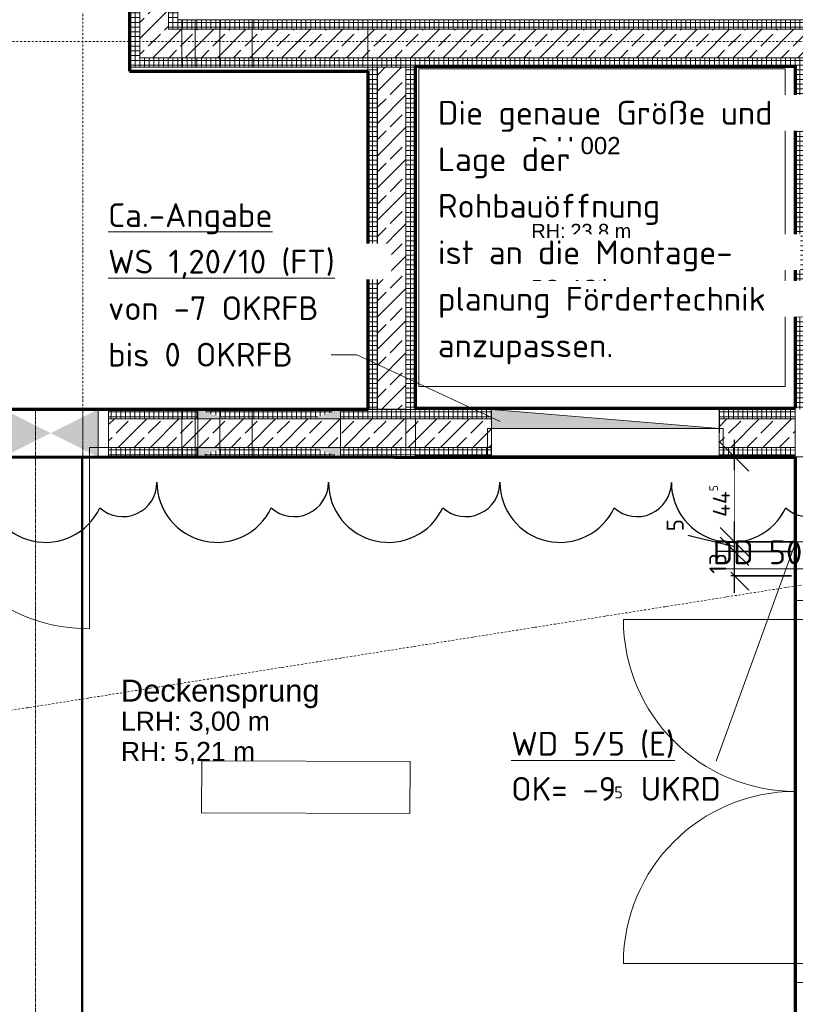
# Model space of a CAD drawing. Header units: millimetres. Extents: x 1523 to 73204, y -91281 to 10268.
# Tile 56 of 120: x 35343 to 39426, y -66517 to -61336. Entities that reach past the tile are written whole.
import ezdxf

# ---------------------------------------------------------------- set-up
doc = ezdxf.new("R2010")
doc.units = ezdxf.units.MM
for name, pattern in [('CAx_nichtHalbton', [20001.0584, 10000, -0.5292, 10000, -0.5292]), ('IMPORT-STRICHPUNKT _7_', [20, 10, -5, 0, -5]), ('IMPORT-VERDECKT _8_', [7.5, 5, -2.5]), ('Verdeckt 2x', [3.572, 2.3813, -1.1907])]:
    doc.linetypes.add(name, pattern=pattern)
for name, color, linetype, lineweight, true_color in [('30 A--Träger _ Dachkonstruktion', 7, 'IMPORT-VERDECKT _8_', 13, 0x656565), ('90 A--Achsraster _1_50_', 7, 'IMPORT-STRICHPUNKT _7_', 13, 0x656565), ('97 A--Etiketten _ Deckensprung', 7, 'Continuous', 13, 0x656565), ('AD', 1, 'Continuous', 13, 0xff0000), ('G-____-REVC-OTLN', 1, 'Continuous', 25, 0xff0000), ('Neubau_10 A--Wand innen _tragend_', 7, 'Continuous', 13, 0x656565), ('Neubau_20 A--Bodenplatte', 7, 'Continuous', 13, 0x656565), ('Neubau_20 A--Gründungsbelag', 7, 'Continuous', 13, 0x656565), ('Neubau_80 A--Raum', 7, 'Continuous', 13, 0x656565), ('Xref_706_5_--_ÜP_-1_000_16_Übersichtsplan UG_IFC 2025_01_13_dwg', 7, 'Continuous', 13, 0x767676), ('XX', 7, 'Continuous', 18, 0x804040)]:
    doc.layers.add(name, color=color, linetype=linetype, lineweight=lineweight, true_color=true_color)
for name, color, linetype, lineweight in [('AD_Detail', 7, 'Continuous', 13), ('Ax-50_BM-Bem', 7, 'Continuous', 9), ('Ax_BM-Bem', 7, 'Continuous', 9), ('GB_HLS-OBJ', 7, 'Continuous', 18), ('M-EQPM-___-IDEN', 7, 'Continuous', 9), ('Text', 7, 'Continuous', 9)]:
    doc.layers.add(name, color=color, linetype=linetype, lineweight=lineweight)
doc.styles.add('Arial', font='arial.ttf', dxfattribs={"height": 75})
doc.styles.add('Arial_5', font='arial.ttf', dxfattribs={"height": 100.000012})
doc.styles.add('Arial_B', font='txt', dxfattribs={"height": 116.071429})
doc.styles.add('Arial_B_1', font='txt', dxfattribs={"height": 103.174603})
doc.styles.add('Arial_B_2', font='txt', dxfattribs={"height": 90.277778})
doc.styles.add('ISOCPEUR', font='isocpeur.ttf', dxfattribs={"height": 125})
doc.styles.add('ISOCPEUR_2', font='isocpeur.ttf', dxfattribs={"height": 62.5})
doc.styles.add('ISOCPEUR_3', font='isocpeur.ttf', dxfattribs={"height": 90})
doc.dimstyles.new('KI_1_8_mm_Isocpeur__cm_m__Aufrundung_auf_5_mm_ELT_Gesamtbemaßung', dxfattribs={"dimscale": 304.8, "dimtxt": 89.638306, "dimasz": 0.492126, "dimexe": 0.295276, "dimexo": 0.0625, "dimgap": 0.049213, "dimtad": 1, "dimdec": 1, "dimlfac": 0.1, "dimrnd": 0.5, "dimdsep": 46, "dimtxsty": 'ISOCPEUR_3', "dimblk1": 'OBLIQUE', "dimblk2": 'OBLIQUE', "dimsah": 1, "dimcen": 0.09, "dimdle": 0.295276, "dimadec": 0, "dimazin": 0, "dimtfac": 1, "dimtdec": 4, "dimtix": 1, "dimtmove": 0, "dimatfit": 3, "dimfxl": 0.984252, "dimfxlon": 1, "dimtvp": 1, "dimtfill": 1, "dimtolj": 1, "dimtzin": 0, "dimlwd": 25, "dimlwe": 25, "dimarcsym": 2})
doc.dimstyles.new('KI_1_8_mm_Isocpeur__cm_m__Aufrundung_auf_5_mm_ELT_Gesamtbemaßung_2', dxfattribs={"dimscale": 304.8, "dimtxt": 89.638306, "dimasz": 0.492126, "dimexe": 0.295276, "dimexo": 0.0625, "dimgap": 0.049213, "dimtad": 1, "dimdec": 1, "dimlfac": 0.1, "dimrnd": 0.5, "dimdsep": 46, "dimtxsty": 'ISOCPEUR_3', "dimblk1": 'OBLIQUE', "dimblk2": 'OBLIQUE', "dimsah": 1, "dimcen": 0.09, "dimdle": 0.295276, "dimadec": 0, "dimazin": 0, "dimtfac": 1, "dimtdec": 4, "dimtix": 1, "dimtmove": 1, "dimatfit": 3, "dimfxl": 0.984252, "dimfxlon": 1, "dimtvp": 1, "dimtfill": 1, "dimtolj": 1, "dimtzin": 0, "dimlwd": 25, "dimlwe": 25, "dimarcsym": 2})
pattern_1 = [(266.336, (0, 0), (-24.948899, 1.597632), []), (356.336, (0, 0), (1.597632, 24.948899), [])]
pattern_2 = [(131.336, (0, 0), (90.10192, 79.25683), []), (131.336, (-45.05, -39.63), (90.10192, 79.25683), [90, -30])]
pattern_3 = [(356.336, (0, 0), (1.597632, 24.948899), []), (86.336, (0, 0), (-24.948899, 1.597632), [])]
pattern_4 = [(86.336, (0, 0), (-24.948899, 1.597632), []), (176.336, (0, 0), (1.597632, 24.948899), [])]
pattern_5 = [(353.668, (0, 0), (2.7572357, 24.847488), []), (83.668, (0, 0), (-24.847488, 2.7572357), [])]

# ---------------------------------------------------------------- blocks, each defined once
blk = doc.blocks.new('SuD_WS_RB Allgemein - SuD_WS_RB Allgemein-42520077-SuD_-1UG gesamt Plot  - Blatt 7')
at = {"layer": 'AD', "lineweight": 18}
blk.add_hatch(color=256, dxfattribs=at).paths.add_polyline_path([(-100, -600), (0, 600), (-100, 600), (-100, 142.3)])
at = {"layer": 'AD', "color": 7}
for p, q in [((-100, -600), (0, 600)), ((-100, -600), (-100, 600)), ((-100, 600), (0, 600)), ((0, 600), (0, -600)), ((0, -600), (-100, -600))]:
    blk.add_line(p, q, dxfattribs=at)
at = {"layer": 'AD_Detail'}
for p, q in [((0, 600), (-100, 600)), ((-100, 600), (-100, -600)), ((-100, -600), (0, 600))]:
    blk.add_line(p, q, dxfattribs=at)
blk = doc.blocks.new('Xref_706_5_--_ÜP_-1_000_11_Übersichtsplan UG_IFC 2024_09_30_dwg_Wandabschluss 01 27_4_-41959643-SuD_-1UG gesamt Plot  - Blatt 7')
at = {"layer": 'Neubau_10 A--Wand innen _tragend_', "true_color": 0xcbcbcb}
h = blk.add_hatch(dxfattribs=at)
h.set_pattern_fill('FP_1', color=9, style=0, pattern_type=2)
h.set_pattern_definition(pattern_5)
h.paths.add_polyline_path([(53238.2, -95412.5), (53188.6, -95407), (53161, -95655.4), (53210.7, -95660.9)])
h = blk.add_hatch(dxfattribs=at)
h.set_pattern_fill('FP_1', color=9, style=0, pattern_type=2)
h.set_pattern_definition(pattern_5)
h.paths.add_polyline_path([(53437, -95434.5), (53387.3, -95429), (53359.8, -95677.5), (53409.5, -95683)])
at = {"layer": 'Neubau_10 A--Wand innen _tragend_', "color": 9, "true_color": 0xcbcbcb, "flags": 128}
for points in [[(53188.6, -95407), (53161, -95655.4), (53155.5, -95705.1), (53403.9, -95732.7), (53409.5, -95683), (53437, -95434.5)], [(53238.2, -95412.5), (53210.7, -95660.9), (53359.8, -95677.5), (53387.3, -95429)]]:
    blk.add_lwpolyline(points, dxfattribs=at)
blk = doc.blocks.new('Xref_706_5_--_ÜP_-1_000_11_Übersichtsplan UG_IFC 2024_09_30_dwg_Teleskopdoppeltür 27-41959644-SuD_-1UG gesamt Plot  - Blatt 7')
at = {"layer": 'Neubau_10 A--Wand innen _tragend_', "color": 9, "true_color": 0xcbcbcb, "flags": 128}
blk.add_lwpolyline([(600, -250), (600, -200), (600, -50), (600, 0), (-600, 0), (-600, -50), (-600, -200), (-600, -250)], close=True, dxfattribs=at)
blk = doc.blocks.new('Xref_706_5_--_ÜP_-1_000_11_Übersichtsplan UG_IFC 2024_09_30_dwg_Tür Ol 2-Fl 27_2-41959636-SuD_-1UG gesamt Plot  - Blatt 7')
at = {"layer": 'Neubau_10 A--Wand innen _tragend_', "color": 9, "true_color": 0xcbcbcb}
for p, q in [((-905, 0), (-905, 905)), ((905, 0), (905, 905))]:
    blk.add_line(p, q, dxfattribs=at)
at = {"layer": 'Neubau_10 A--Wand innen _tragend_', "color": 9, "true_color": 0xcbcbcb, "flags": 128}
for points in [[(-1005, -50), (-905, -50), (-905, 0), (-1005, 0), (-1005, -50), (-1005, 0), (-1005, -50), (-1005, -200), (-1005, -250)], [(1005, -50), (905, -50), (905, 0), (1005, 0), (1005, -50), (1005, 0), (1005, -50), (1005, -200), (1005, -250)]]:
    blk.add_lwpolyline(points, dxfattribs=at)
at = {"layer": 'Neubau_10 A--Wand innen _tragend_', "color": 9, "true_color": 0xcbcbcb}
for centre, start, end in [((-905, 0), 360, 90), ((905, 0), 90, 180)]:
    blk.add_arc(centre, 905, start, end, dxfattribs=at)
blk = doc.blocks.new('Xref_706_5_--_ÜP_-1_000_11_Übersichtsplan UG_IFC 2024_09_30_dwg_Tür Ol 2-Fl 27_2-41959655-SuD_-1UG gesamt Plot  - Blatt 7')
at = {"layer": 'Neubau_10 A--Wand innen _tragend_', "color": 9, "true_color": 0xcbcbcb}
for p, q in [((-905, 0), (-905, 905)), ((905, 0), (905, 905))]:
    blk.add_line(p, q, dxfattribs=at)
at = {"layer": 'Neubau_10 A--Wand innen _tragend_', "color": 9, "true_color": 0xcbcbcb, "flags": 128}
for points in [[(-1005, -50), (-905, -50), (-905, 0), (-1005, 0), (-1005, -50), (-1005, 0), (-1005, -50), (-1005, -200), (-1005, -250)], [(1005, -50), (905, -50), (905, 0), (1005, 0), (1005, -50), (1005, 0), (1005, -50), (1005, -200), (1005, -250)]]:
    blk.add_lwpolyline(points, dxfattribs=at)
at = {"layer": 'Neubau_10 A--Wand innen _tragend_', "color": 9, "true_color": 0xcbcbcb}
for centre, start, end in [((-905, 0), 360, 90), ((905, 0), 90, 180)]:
    blk.add_arc(centre, 905, start, end, dxfattribs=at)
blk = doc.blocks.new('Xref_706_5_--_ÜP_-1_000_11_Übersichtsplan UG_IFC 2024_09_30_dwg_Standard-Rastermarker_6-41960559-SuD_-1UG gesamt Plot  - Blatt 7')
at = {"layer": '90 A--Achsraster _1_50_', "color": 9, "true_color": 0xcbcbcb, "flags": 128}
blk.add_lwpolyline([(0, 0), (750, 0), (31250, 0), (32000, 0)], dxfattribs=at)
blk = doc.blocks.new('Xref_706_5_--_ÜP_-1_000_11_Übersichtsplan UG_IFC 2024_09_30_dwg_Standard-Rastermarker_2-41960555-SuD_-1UG gesamt Plot  - Blatt 7')
at = {"layer": '90 A--Achsraster _1_50_', "color": 9, "true_color": 0xcbcbcb}
blk.add_line((0, 0), (40099.1, 0), dxfattribs=at)
blk = doc.blocks.new('Xref_706_5_--_ÜP_-1_000_11_Übersichtsplan UG_IFC 2024_09_30_dwg_Standard-Rastermarker_31-41960585-SuD_-1UG gesamt Plot  - Blatt 7')
at = {"layer": '90 A--Achsraster _1_50_', "color": 9, "true_color": 0xcbcbcb}
blk.add_line((0, 0), (53500.2, 0), dxfattribs=at)
blk = doc.blocks.new('Xref_706_5_--_ÜP_-1_000_16_Übersichtsplan UG_IFC 2025_01_13_dwg-35469238-SuD_-1UG gesamt Plot  - Blatt 7')
at = {"layer": 'Neubau_10 A--Wand innen _tragend_', "true_color": 0xcbcbcb}
h = blk.add_hatch(dxfattribs=at)
h.set_pattern_fill('FP_11', color=9, style=0, pattern_type=2)
h.set_pattern_definition(pattern_1)
h.paths.add_polyline_path([(55557.1, -92999.1), (55704.1, -90703.8), (55654.2, -90700.6), (55494.4, -93195.5), (55547.5, -93148.8)])
h = blk.add_hatch(dxfattribs=at)
h.set_pattern_fill('FP_4', color=9, style=0, pattern_type=2)
h.set_pattern_definition(pattern_2)
h.paths.add_polyline_path([(55764.8, -92102.9), (55853.8, -90713.4), (55704.1, -90703.8), (55547.5, -93148.8), (55706.8, -93008.7), (55710, -92958.8)])
h = blk.add_hatch(dxfattribs=at)
h.set_pattern_fill('FP_11', color=9, style=0, pattern_type=2)
h.set_pattern_definition(pattern_1)
h.paths.add_polyline_path([(55890.9, -90916.2), (55903.7, -90716.6), (55853.8, -90713.4), (55706.8, -93008.7), (55759.9, -92962), (55887.7, -90966.1)])
h = blk.add_hatch(dxfattribs=at)
h.set_pattern_fill('FP_10', color=9, style=0, pattern_type=2)
h.set_pattern_definition([(176.336, (0, 0), (1.597632, 24.948899), []), (266.336, (0, 0), (-24.948899, 1.597632), [])])
h.paths.add_polyline_path([(57687.2, -91031.2), (55890.9, -90916.2), (55887.7, -90966.1), (57684, -91081.1)])
h = blk.add_hatch(dxfattribs=at)
h.set_pattern_fill('FP_12', color=9, style=0, pattern_type=2)
h.set_pattern_definition(pattern_4)
h.paths.add_polyline_path([(57733.9, -91084.3), (57684, -91081.1), (57658.5, -91480.3), (57708.3, -91483.5)])
h = blk.add_hatch(dxfattribs=at)
h.set_pattern_fill('FP_4', color=9, style=0, pattern_type=2)
h.set_pattern_definition(pattern_2)
h.paths.add_polyline_path([(57858, -91493.1), (57883.6, -91093.9), (57733.9, -91084.3), (57708.3, -91483.5)])
h = blk.add_hatch(dxfattribs=at)
h.set_pattern_fill('FP_12', color=9, style=0, pattern_type=2)
h.set_pattern_definition(pattern_4)
h.paths.add_polyline_path([(57907.9, -91496.3), (57933.5, -91097.1), (57883.6, -91093.9), (57858, -91493.1)])
h = blk.add_hatch(dxfattribs=at)
h.set_pattern_fill('FP_12', color=9, style=0, pattern_type=2)
h.set_pattern_definition(pattern_4)
h.paths.add_polyline_path([(57631.7, -92681.1), (57581.8, -92677.9), (57572.2, -92827.5), (57622.1, -92830.7)])
h = blk.add_hatch(dxfattribs=at)
h.set_pattern_fill('FP_4', color=9, style=0, pattern_type=2)
h.set_pattern_definition(pattern_2)
h.paths.add_polyline_path([(57755.8, -93089.8), (57781.4, -92690.6), (57631.7, -92681.1), (57606.1, -93080.2)])
h = blk.add_hatch(dxfattribs=at)
h.set_pattern_fill('FP_12', color=9, style=0, pattern_type=2)
h.set_pattern_definition(pattern_4)
h.paths.add_polyline_path([(57831.3, -92693.8), (57781.4, -92690.6), (57771.8, -92840.3), (57821.7, -92843.5)])
h = blk.add_hatch(dxfattribs=at)
h.set_pattern_fill('FP_11', color=9, style=0, pattern_type=2)
h.set_pattern_definition(pattern_1)
h.paths.add_polyline_path([(55756.7, -93011.9), (55759.9, -92962), (55706.8, -93008.7)])
h = blk.add_hatch(dxfattribs=at)
h.set_pattern_fill('FP_7', color=9, style=0, pattern_type=2)
h.set_pattern_definition(pattern_3)
h.paths.add_polyline_path([(57556.2, -93077), (55759.9, -92962), (55756.7, -93011.9), (57553, -93126.9)])
h = blk.add_hatch(dxfattribs=at)
h.set_pattern_fill('FP_4', color=9, style=0, pattern_type=2)
h.set_pattern_definition(pattern_2)
h.paths.add_polyline_path([(55697.2, -93158.4), (55706.8, -93008.7), (55547.5, -93148.8)])
h = blk.add_hatch(dxfattribs=at)
h.set_pattern_fill('FP_11', color=9, style=0, pattern_type=2)
h.set_pattern_definition(pattern_1)
h.paths.add_polyline_path([(55756.7, -93011.9), (55706.8, -93008.7), (55697.2, -93158.4), (55747.1, -93161.6)])
h = blk.add_hatch(dxfattribs=at)
h.set_pattern_fill('FP_4', color=9, style=0, pattern_type=2)
h.set_pattern_definition(pattern_2)
h.paths.add_polyline_path([(57553, -93126.9), (55756.7, -93011.9), (55747.1, -93161.6), (57543.4, -93276.6)])
h = blk.add_hatch(dxfattribs=at)
h.set_pattern_fill('FP_12', color=9, style=0, pattern_type=2)
h.set_pattern_definition(pattern_4)
h.paths.add_polyline_path([(57531, -93471.2), (57483, -94219.7), (57542.5, -94073.2), (57571.3, -93624.1)])
h.paths.add_polyline_path([(57593.3, -93279.8), (57606.1, -93080.2), (57556.2, -93077), (57531, -93471.2), (57580.9, -93474.4), (57590.1, -93329.7)])
h.paths.add_polyline_path([(57502.9, -94691.9), (57532.9, -94222.9), (57483, -94219.7), (57453, -94688.7)])
h = blk.add_hatch(dxfattribs=at)
h.set_pattern_fill('FP_4', color=9, style=0, pattern_type=2)
h.set_pattern_definition(pattern_2)
h.paths.add_polyline_path([(57685.5, -94187.2), (57755.8, -93089.8), (57606.1, -93080.2), (57502.9, -94691.9), (57652.6, -94701.5), (57683.6, -94217.6)])
h = blk.add_hatch(dxfattribs=at)
h.set_pattern_fill('FP_12', color=9, style=0, pattern_type=2)
h.set_pattern_definition(pattern_4)
h.paths.add_polyline_path([(57741.2, -94100.6), (57780.5, -93487.2), (57721, -93633.7), (57692.2, -94082.8), (57732.5, -94235.7), (57739.9, -94121)])
h.paths.add_polyline_path([(57802.5, -93142.9), (57805.7, -93093), (57755.8, -93089.8), (57730.6, -93484), (57780.5, -93487.2), (57792.9, -93292.6)])
h.paths.add_polyline_path([(57727.1, -94320.6), (57732.5, -94235.7), (57682.6, -94232.5), (57652.6, -94701.5), (57702.5, -94704.7)])
h = blk.add_hatch(dxfattribs=at)
h.set_pattern_fill('FP_11', color=9, style=0, pattern_type=2)
h.set_pattern_definition(pattern_1)
h.paths.add_polyline_path([(55544.3, -93198.7), (55547.5, -93148.8), (55494.4, -93195.5)])
h = blk.add_hatch(dxfattribs=at)
h.set_pattern_fill('FP_4', color=9, style=0, pattern_type=2)
h.set_pattern_definition(pattern_2)
h.paths.add_polyline_path([(55697.2, -93158.4), (55547.5, -93148.8), (55544.3, -93198.7), (55694, -93208.3)])
h = blk.add_hatch(dxfattribs=at)
h.set_pattern_fill('FP_11', color=9, style=0, pattern_type=2)
h.set_pattern_definition(pattern_1)
h.paths.add_polyline_path([(55747.1, -93161.6), (55697.2, -93158.4), (55694, -93208.3), (55743.9, -93211.5)])
h = blk.add_hatch(dxfattribs=at)
h.set_pattern_fill('FP_7', color=9, style=0, pattern_type=2)
h.set_pattern_definition(pattern_3)
h.paths.add_polyline_path([(57540.2, -93326.5), (57543.4, -93276.6), (55747.1, -93161.6), (55743.9, -93211.5), (56984.7, -93291)])
h = blk.add_hatch(dxfattribs=at)
h.set_pattern_fill('FP_12', color=9, style=0, pattern_type=2)
h.set_pattern_definition(pattern_4)
h.paths.add_polyline_path([(55488.1, -94077.1), (55544.3, -93198.7), (55494.4, -93195.5), (55430.5, -94193.5), (55480.4, -94196.7), (55486.2, -94106.5)])
h = blk.add_hatch(dxfattribs=at)
h.set_pattern_fill('FP_4', color=9, style=0, pattern_type=2)
h.set_pattern_definition(pattern_2)
h.paths.add_polyline_path([(55639.7, -94056.3), (55694, -93208.3), (55544.3, -93198.7), (55477.2, -94246.6), (55626.9, -94256.2), (55637.8, -94086.7)])
h = blk.add_hatch(dxfattribs=at)
h.set_pattern_fill('FP_12', color=9, style=0, pattern_type=2)
h.set_pattern_definition(pattern_4)
h.paths.add_polyline_path([(55695.4, -93969.6), (55743.9, -93211.5), (55694, -93208.3), (55617.3, -94405.9), (55667.2, -94409.1), (55694.1, -93990.1)])
at = {"layer": 'Neubau_10 A--Wand innen _tragend_', "true_color": 0xededed}
h = blk.add_hatch(color=7, dxfattribs=at)
h.paths.add_polyline_path([(57780.5, -93487.2), (57730.6, -93484), (57721, -93633.7)])
h.paths.add_polyline_path([(57571.3, -93624.1), (57580.9, -93474.4), (57531, -93471.2)])
at = {"layer": 'Neubau_10 A--Wand innen _tragend_', "true_color": 0xcbcbcb}
h = blk.add_hatch(dxfattribs=at)
h.set_pattern_fill('FP_7', color=9, style=0, pattern_type=2)
h.set_pattern_definition(pattern_3)
h.paths.add_polyline_path([(55430.5, -94193.5), (49362.9, -93805), (49359.8, -93854.9), (55427.3, -94243.4)])
h = blk.add_hatch(dxfattribs=at)
h.set_pattern_fill('FP_4', color=9, style=0, pattern_type=2)
h.set_pattern_definition(pattern_2)
h.paths.add_polyline_path([(55467.6, -94396.3), (55477.2, -94246.6), (49359.8, -93854.9), (49350.2, -94004.6), (55417.7, -94393.1)])
h = blk.add_hatch(dxfattribs=at)
h.set_pattern_fill('FP_7', color=9, style=0, pattern_type=2)
h.set_pattern_definition(pattern_3)
h.paths.add_polyline_path([(55614.1, -94455.8), (55617.3, -94405.9), (49350.2, -94004.6), (49347, -94054.5), (55464.4, -94446.2)])
at = {"layer": 'Neubau_10 A--Wand innen _tragend_', "true_color": 0xededed}
h = blk.add_hatch(color=7, dxfattribs=at)
h.paths.add_polyline_path([(57732.5, -94235.7), (57692.2, -94082.8), (57682.6, -94232.5), (57720.4, -94234.9)])
h.paths.add_polyline_path([(57541.6, -94087.8), (57542.5, -94073.2), (57483, -94219.7), (57532.9, -94222.9), (57540.3, -94108.3)])
at = {"layer": 'Neubau_10 A--Wand innen _tragend_', "true_color": 0xcbcbcb}
h = blk.add_hatch(dxfattribs=at)
h.set_pattern_fill('FP_12', color=9, style=0, pattern_type=2)
h.set_pattern_definition(pattern_4)
h.paths.add_polyline_path([(55477.2, -94246.6), (55430.5, -94193.5), (55427.3, -94243.4)])
h = blk.add_hatch(dxfattribs=at)
h.set_pattern_fill('FP_12', color=9, style=0, pattern_type=2)
h.set_pattern_definition(pattern_4)
h.paths.add_polyline_path([(55480.4, -94196.7), (55430.5, -94193.5), (55477.2, -94246.6)])
h = blk.add_hatch(dxfattribs=at)
h.set_pattern_fill('FP_4', color=9, style=0, pattern_type=2)
h.set_pattern_definition(pattern_2)
h.paths.add_polyline_path([(55617.3, -94405.9), (55477.2, -94246.6), (55467.6, -94396.3)])
h = blk.add_hatch(dxfattribs=at)
h.set_pattern_fill('FP_4', color=9, style=0, pattern_type=2)
h.set_pattern_definition(pattern_2)
h.paths.add_polyline_path([(55617.3, -94405.9), (55626.9, -94256.2), (55477.2, -94246.6)])
h = blk.add_hatch(dxfattribs=at)
h.set_pattern_fill('FP_12', color=9, style=0, pattern_type=2)
h.set_pattern_definition(pattern_4)
h.paths.add_polyline_path([(55664, -94459), (55617.3, -94405.9), (55614.1, -94455.8)])
h = blk.add_hatch(dxfattribs=at)
h.set_pattern_fill('FP_12', color=9, style=0, pattern_type=2)
h.set_pattern_definition(pattern_4)
h.paths.add_polyline_path([(55667.2, -94409.1), (55617.3, -94405.9), (55664, -94459)])
at = {"layer": 'Neubau_10 A--Wand innen _tragend_', "true_color": 0xededed}
for points in [[(57699, -94759.6), (57449.5, -94743.6), (57558.3, -95001.1), (57642.7, -94856.2)], [(57667, -95258.5), (57558.3, -95001.1), (57417.5, -95242.6), (57617.1, -95255.4)]]:
    blk.add_hatch(color=7, dxfattribs=at).paths.add_polyline_path(points)
at = {"color": 7, "lineweight": 13, "true_color": 0xefefef, "flags": 128}
blk.add_lwpolyline([(59602.4, -94335.7), (59675.6, -93241.3), (59402.7, -93223.1), (59329.6, -94317.4)], close=True, dxfattribs=at)
at = {"layer": '30 A--Träger _ Dachkonstruktion', "color": 9, "true_color": 0xcbcbcb, "flags": 128}
for points in [[(45034.3, -92549.8), (44780.2, -96517.7), (57534.1, -97334.3), (57677.9, -95088.9)], [(57428.4, -95072.9), (75681.1, -96241.6), (75697.1, -95992.1), (57444.4, -94823.4), (57300.6, -97068.9)]]:
    blk.add_lwpolyline(points, dxfattribs=at)
at = {"layer": '97 A--Etiketten _ Deckensprung', "color": 9, "true_color": 0xcbcbcb}
blk.add_line((57693.9, -94839.4), (63771.4, -95228.6), dxfattribs=at)
at = {"layer": 'Neubau_10 A--Wand innen _tragend_', "color": 9, "true_color": 0xcbcbcb}
for p, q in [((57708.3, -91483.5), (57733.9, -91084.3)), ((57858, -91493.1), (57883.6, -91093.9)), ((57622.1, -92830.7), (57631.7, -92681.1)), ((57771.8, -92840.3), (57781.4, -92690.6)), ((55756.7, -93011.9), (57553, -93126.9)), ((57502.9, -94691.9), (57606.1, -93080.2)), ((57556.2, -93077), (57531, -93471.2)), ((57652.6, -94701.5), (57755.8, -93089.8)), ((55747.1, -93161.6), (57543.4, -93276.6)), ((57699, -94759.6), (57449.5, -94743.6))]:
    blk.add_line(p, q, dxfattribs=at)
at = {"layer": 'Neubau_10 A--Wand innen _tragend_', "color": 9, "true_color": 0xcbcbcb, "flags": 128}
for points in [[(52096.7, -82957.5), (56183.3, -83219.2), (56333, -83228.7), (55617.3, -94405.9), (45208.7, -93739.4), (45218.2, -93589.7), (55477.2, -94246.6), (56176.9, -83319), (52090.3, -83057.3)], [(64359.3, -86047.4), (61415.3, -85858.9), (61067.1, -91297.7), (61017.2, -91294.6), (60692.8, -91273.8), (60708.8, -91024.3), (60833.6, -91032.3), (61181.8, -85593.4), (61231.7, -85596.6), (64624.8, -85813.9), (64621.6, -85863.8), (61228.5, -85646.5), (60880.3, -91085.4), (60705.6, -91074.2)], [(55759.9, -92962), (57556.2, -93077), (57553, -93126.9), (57543.4, -93276.6), (57540.2, -93326.5), (55743.9, -93211.5), (55759.9, -92962), (55887.7, -90966.1), (57684, -91081.1), (57933.5, -91097.1), (57949.5, -90847.6), (57979.8, -90373.8)], [(55455.5, -93804), (55494.4, -93195.5), (55654.2, -90700.6), (55704.1, -90703.8), (55853.8, -90713.4), (55903.7, -90716.6), (57700, -90831.6), (58395.7, -90876.2), (58392.5, -90926.1), (58382.9, -91075.8), (58379.7, -91125.7), (58429.6, -91128.9), (58558.4, -91137.1)], [(57684, -91081.1), (57658.5, -91480.3), (57907.9, -91496.3), (57933.5, -91097.1), (58379.7, -91125.7)], [(57572.2, -92827.5), (57581.8, -92677.9), (57831.3, -92693.8), (57821.7, -92843.5)], [(57732.5, -94235.7), (57682.6, -94232.5), (57532.9, -94222.9), (57483, -94219.7), (57477.6, -94304.7), (57527.5, -94307.9), (57677.2, -94317.4), (57727.1, -94320.6), (57732.5, -94235.7), (57780.5, -93487.2), (57805.7, -93093)], [(55705, -93819.9), (55743.9, -93211.5), (55694, -93208.3), (55544.3, -93198.7), (55494.4, -93195.5)], [(57780.5, -93487.2), (57730.6, -93484), (57580.9, -93474.4), (57531, -93471.2), (57483, -94219.7)], [(55431.8, -94173.7), (55444.6, -93974.1), (55494.5, -93977.3), (55644.2, -93986.9), (55694.1, -93990.1), (55705, -93819.9), (55655.1, -93816.7), (55505.4, -93807.2), (55455.5, -93804), (55444.6, -93974.1)], [(57750.8, -93950.9), (57700.9, -93947.7), (57551.2, -93938.1), (57501.3, -93934.9)], [(55290.7, -94184.5), (55430.5, -94193.5), (55431.8, -94173.7), (55481.7, -94176.9), (55631.4, -94186.4), (55681.3, -94189.6), (55694.1, -93990.1)], [(55681.3, -94189.6), (55664, -94459), (55614.1, -94455.8), (55274.7, -94434), (55277.9, -94384.1), (55287.5, -94234.4), (55290.7, -94184.5), (54841.6, -94155.8), (54314.6, -94122)], [(55436.3, -94103.3), (55486.2, -94106.5), (55635.9, -94116.1), (55685.8, -94119.3)], [(57739.9, -94121), (57690, -94117.9), (57540.3, -94108.3), (57490.4, -94105.1)], [(57482.1, -94234.3), (57532, -94237.5), (57681.7, -94247.1), (57731.6, -94250.3)], [(57727.1, -94320.6), (57702.5, -94704.7), (57453, -94688.7), (57477.6, -94304.7)]]:
    blk.add_lwpolyline(points, dxfattribs=at)
at = {"layer": 'Neubau_20 A--Bodenplatte', "color": 9, "true_color": 0xcbcbcb, "flags": 128}
blk.add_lwpolyline([(55759.9, -92962), (55887.7, -90966.1), (57684, -91081.1), (57556.2, -93077)], close=True, dxfattribs=at)
at = {"layer": 'Neubau_20 A--Gründungsbelag', "color": 9, "true_color": 0xcbcbcb, "flags": 128}
for points in [[(61067.1, -91297.7), (60692.8, -91273.8), (60708.8, -91024.3), (60833.6, -91032.3)], [(76508.6, -83318.2), (61339.7, -82346.9), (61342.9, -82297), (50145.7, -81580), (50069, -82777.6), (56386.1, -83182), (55903.7, -90716.6), (58702.9, -90895.9), (58687, -91145.3), (57933.5, -91097.1), (57909.2, -91476.3), (57759.5, -91466.7), (57680.3, -92704.2), (57830, -92713.8), (57702.5, -94704.7), (57453, -94688.7), (57540.2, -93326.5), (55743.9, -93211.5), (55664, -94459), (45205.5, -93789.3), (45189.8, -94033.8), (44940.3, -94017.8), (44811.9, -96023.7)]]:
    blk.add_lwpolyline(points, dxfattribs=at)
blk.add_lwpolyline([(55430.5, -94193.5), (56123.8, -83365.7), (50056.3, -82977.1), (49362.9, -93805)], close=True, dxfattribs=at)
for name, p, rotation in [('Xref_706_5_--_ÜP_-1_000_11_Übersichtsplan UG_IFC 2024_09_30_dwg_Standard-Rastermarker_31-41960585-SuD_-1UG gesamt Plot  - Blatt 7', (60649.5, -112955.4), 95.33628353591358), ('Xref_706_5_--_ÜP_-1_000_11_Übersichtsplan UG_IFC 2024_09_30_dwg_Standard-Rastermarker_6-41960559-SuD_-1UG gesamt Plot  - Blatt 7', (54466, -111056.4), 86.33628353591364), ('Xref_706_5_--_ÜP_-1_000_11_Übersichtsplan UG_IFC 2024_09_30_dwg_Standard-Rastermarker_6-41960559-SuD_-1UG gesamt Plot  - Blatt 7', (56646.5, -111196), 86.33628353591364), ('Xref_706_5_--_ÜP_-1_000_11_Übersichtsplan UG_IFC 2024_09_30_dwg_Wandabschluss 01 27_4_-41959643-SuD_-1UG gesamt Plot  - Blatt 7', (0, 0), 2.668141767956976), ('Xref_706_5_--_ÜP_-1_000_11_Übersichtsplan UG_IFC 2024_09_30_dwg_Standard-Rastermarker_2-41960555-SuD_-1UG gesamt Plot  - Blatt 7', (81355.5, -96354.5), 176.3362835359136), ('Xref_706_5_--_ÜP_-1_000_11_Übersichtsplan UG_IFC 2024_09_30_dwg_Tür Ol 2-Fl 27_2-41959636-SuD_-1UG gesamt Plot  - Blatt 7', (57638.3, -95707.7), 266.3362835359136)]:
    blk.add_blockref(name, p, dxfattribs=dict(rotation=rotation))
at = {"extrusion": (0, 0, -1)}
for name, p, zscale, rotation in [('Xref_706_5_--_ÜP_-1_000_11_Übersichtsplan UG_IFC 2024_09_30_dwg_Tür Ol 2-Fl 27_2-41959655-SuD_-1UG gesamt Plot  - Blatt 7', (-59689.9, -91209.6), -0.9999999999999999, 183.6637164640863), ('Xref_706_5_--_ÜP_-1_000_11_Übersichtsplan UG_IFC 2024_09_30_dwg_Teleskopdoppeltür 27-41959644-SuD_-1UG gesamt Plot  - Blatt 7', (-57620.1, -92079.1), -1, 273.6637164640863)]:
    blk.add_blockref(name, p, dxfattribs=dict(at, zscale=zscale, rotation=rotation))
at = {"layer": '97 A--Etiketten _ Deckensprung', "attachment_point": 1, "rotation": 86.3363, "line_spacing_factor": 0.941778}
for s, insert, char_height, width, style in [('Deckensprung', (58876, -94714.7), 116.071, 1311.205, 'Arial_B'), ('LRH: 3,00 m', (59044.5, -94725.5), 100, 936.559, 'Arial_5'), ('RH: 5,21 m', (59203.4, -94735.7), 100, 843.515, 'Arial_5')]:
    blk.add_mtext(s, dxfattribs=dict(at, insert=insert, char_height=char_height, width=width, style=style))
at = {"layer": 'Neubau_80 A--Raum', "attachment_point": 1, "rotation": 86.3363, "line_spacing_factor": 0.941778}
for s, insert, char_height, width, style in [('Aufzug FW', (55982, -92364.8), 103.17, 874.122, 'Arial_B_1'), ('23,8 m', (56491.1, -92133.9), 75, 382.894, 'Arial'), ('23,8 m', (56634.5, -92200.4), 75, 382.894, 'Arial'), ('D-U 002', (56165.4, -92376.5), 90.28, 546.326, 'Arial_B_2'), ('AStb', (56928.5, -92219.2), 75, 271.79, 'Arial'), ('---', (56781.1, -92215.5), 75, 123.958, 'Arial'), ('LRH:', (56474.3, -92396.3), 75, 284.645, 'Arial'), ('RH:', (56621.3, -92405.7), 75, 214.861, 'Arial'), ('DE:', (56768.3, -92415.1), 75, 208.434, 'Arial'), ('BO:', (56915.4, -92424.5), 75, 215.779, 'Arial')]:
    blk.add_mtext(s, dxfattribs=dict(at, insert=insert, char_height=char_height, width=width, style=style))
blk = doc.blocks.new('DIMBLOCK23-SuD_-1UG gesamt Plot  - Blatt 7')
at = {"layer": 'Ax-50_BM-Bem', "lineweight": 25}
for p, q in [((39105.9, -64133.4), (39030.9, -64058.4)), ((39405.9, -64133.4), (39015.9, -64133.4)), ((39105.9, -64352.4), (39105.9, -64133.4)), ((39105.9, -64133.4), (39180.9, -64208.4)), ((39105.9, -64133.4), (39405.9, -64133.4)), ((39105.9, -64262.4), (39030.9, -64187.4)), ((39405.9, -64262.4), (39015.9, -64262.4)), ((39105.9, -64262.4), (39180.9, -64337.4)), ((39105.9, -64262.4), (39405.9, -64262.4))]:
    blk.add_line(p, q, dxfattribs=at)
at = {"layer": 'Ax-50_BM-Bem', "color": 0, "lineweight": 25, "insert": (38973.4, -64251.7), "char_height": 90, "width": 129.077, "attachment_point": 1, "rotation": 90, "line_spacing_factor": 1.149209, "style": 'ISOCPEUR_3', "bg_fill": 3, "box_fill_scale": 1.25, "bg_fill_color": 256, "bg_fill_true_color": 13158600, "bg_fill_transparency": 0}
blk.add_mtext('13', dxfattribs=at)
blk = doc.blocks.new('_Oblique')
at = {"color": 0, "linetype": 'ByBlock', "lineweight": -2}
blk.add_line((-0.5, -0.5), (0.5, 0.5), dxfattribs=at)
blk = doc.blocks.new('DIMBLOCK24-SuD_-1UG gesamt Plot  - Blatt 7')
at = {"layer": 'Ax-50_BM-Bem', "lineweight": 25}
for p, q in [((39105.9, -64083.4), (39030.9, -64008.4)), ((38779.5, -64028.4), (39105.9, -64108.4)), ((38779.5, -64028.4), (38779.5, -64028.4)), ((39105.9, -64133.4), (39030.9, -64058.4)), ((39405.9, -64083.4), (39015.9, -64083.4)), ((39105.9, -64133.4), (39105.9, -64083.4)), ((39105.9, -64083.4), (39180.9, -64158.4)), ((39105.9, -64083.4), (39405.9, -64083.4)), ((39405.9, -64133.4), (39015.9, -64133.4)), ((39105.9, -64133.4), (39180.9, -64208.4)), ((39105.9, -64133.4), (39405.9, -64133.4))]:
    blk.add_line(p, q, dxfattribs=at)
at = {"layer": 'Ax-50_BM-Bem', "color": 0, "lineweight": 25, "insert": (38748.1, -64028.4), "char_height": 90, "width": 75.295, "attachment_point": 1, "rotation": 90, "line_spacing_factor": 1.149209, "style": 'ISOCPEUR_3', "bg_fill": 3, "box_fill_scale": 1.25, "bg_fill_color": 256, "bg_fill_true_color": 13158600, "bg_fill_transparency": 0}
blk.add_mtext('5', dxfattribs=at)
blk = doc.blocks.new('DIMBLOCK25-SuD_-1UG gesamt Plot  - Blatt 7')
at = {"layer": 'Ax-50_BM-Bem', "lineweight": 25}
for p, q in [((39105.9, -63636.2), (39030.9, -63561.2)), ((39105.9, -64083.4), (39105.9, -63546.2)), ((38805.9, -63636.2), (39195.9, -63636.2)), ((39105.9, -63636.2), (38805.9, -63636.2)), ((39105.9, -63636.2), (39180.9, -63711.2)), ((39105.9, -64083.4), (39030.9, -64008.4)), ((39405.9, -64083.4), (39015.9, -64083.4)), ((39105.9, -64083.4), (39180.9, -64158.4)), ((39105.9, -64083.4), (39405.9, -64083.4))]:
    blk.add_line(p, q, dxfattribs=at)
at = {"layer": 'Ax-50_BM-Bem', "color": 0, "lineweight": 25, "insert": (38973.4, -63952.6), "char_height": 90, "width": 222.657, "attachment_point": 1, "rotation": 90, "line_spacing_factor": 1.149209, "style": 'ISOCPEUR_3', "bg_fill": 3, "box_fill_scale": 1.25, "bg_fill_color": 256, "bg_fill_true_color": 13158600, "bg_fill_transparency": 0}
blk.add_mtext('44\\A2\\H0.5x;\\S5^  ;\\H2x;', dxfattribs=at)
blk = doc.blocks.new('Family - ___-42520961-SuD_-1UG gesamt Plot  - Blatt 7')
at = {"layer": 'G-____-REVC-OTLN'}
for centre, radius, start, end in [((51049, -93157.2), 288.2, 353.6681, 148.4594), ((50680.7, -93116.3), 164.7, 41.8578, 173.6681), ((51867.5, -93248), 288.2, 353.6681, 148.4594), ((51499.2, -93207.1), 164.7, 41.8578, 173.6681), ((52685.9, -93338.8), 288.2, 353.6681, 148.4594), ((50482.2, -93412.1), 315.9, 83.6681, 238.4594), ((52317.6, -93298), 164.7, 41.8578, 173.6681), ((53504.4, -93429.7), 288.2, 353.6681, 148.4594), ((53136.1, -93388.8), 164.7, 41.8578, 173.6681), ((53771, -93640.9), 180.5, 311.8578, 83.6681), ((50437.4, -93815.8), 180.5, 131.8578, 263.6681), ((53726.2, -94044.5), 315.9, 263.6681, 58.4594), ((50382.6, -94309.2), 315.9, 83.6681, 238.4594), ((53671.4, -94537.9), 180.5, 311.8578, 83.6681), ((50337.8, -94712.9), 180.5, 131.8578, 263.6681), ((53626.6, -94941.6), 315.9, 263.6681, 58.4594), ((50283.1, -95206.3), 315.9, 83.6681, 238.4594), ((53571.9, -95435), 180.5, 311.8578, 83.6681), ((50238.3, -95610), 180.5, 131.8578, 263.6681), ((53527.1, -95838.7), 315.9, 263.6681, 58.4594), ((50183.5, -96103.4), 315.9, 83.6681, 238.4594), ((53472.3, -96332.1), 180.5, 311.8578, 83.6681), ((50138.8, -96507.1), 180.5, 131.8578, 263.6681), ((53427.5, -96735.8), 315.9, 263.6681, 58.4594), ((50084, -97000.5), 315.9, 83.6681, 238.4594), ((53372.8, -97229.2), 180.5, 311.8578, 83.6681), ((50039.2, -97404.1), 180.5, 131.8578, 263.6681), ((53328, -97632.9), 315.9, 263.6681, 58.4594), ((50305.8, -97615.3), 288.2, 173.6681, 328.4594), ((50674.1, -97656.2), 164.7, 221.8578, 353.6681), ((51124.2, -97706.2), 288.2, 173.6681, 328.4594), ((51492.5, -97747), 164.7, 221.8578, 353.6681), ((51942.7, -97797), 288.2, 173.6681, 328.4594), ((52311, -97837.9), 164.7, 221.8578, 353.6681), ((52761.2, -97887.8), 288.2, 173.6681, 328.4594), ((53129.5, -97928.7), 164.7, 221.8578, 353.6681)]:
    blk.add_arc(centre, radius, start, end, dxfattribs=at)

msp = doc.modelspace()

# ---------------------------------------------------------------- linework, layer by layer
at = {"layer": 'Text', "color": 1, "true_color": 0xff0000}
msp.add_line((37116.615, -63098.702), (36852.193, -63098.702), dxfattribs=at)
at = {"layer": 'Text', "color": 1, "true_color": 0xff0000, "flags": 128}
msp.add_lwpolyline([(39372.514, -63266.676), (37444.299, -63266.676), (37444.299, -61594.976), (39372.514, -61594.976)], close=True, dxfattribs=at)
at = {"layer": 'XX', "color": 7, "linetype": 'CAx_nichtHalbton', "lineweight": 70, "true_color": 0xffffff}
for p, q in [((35925.784, -51106.236), (35921.048, -61606.235)), ((37425.784, -63381.071), (37426.596, -61581.072)), ((37426.596, -61581.072), (39425.784, -61581.072)), ((39425.784, -61579.715), (39425.784, -63380.287)), ((35921.048, -61606.235), (37175.784, -61606.801)), ((37175.784, -61606.801), (37175.784, -63386.236)), ((37175.784, -63386.236), (33425.784, -63386.236)), ((39425.784, -63380.287), (37425.784, -63381.071)), ((33685.793, -63636.236), (39425.792, -63638.825)), ((37425.784, -63636.236), (39425.784, -63636.236)), ((39425.792, -63638.825), (39424.377, -66776.236))]:
    msp.add_line(p, q, dxfattribs=at)
at = {"layer": 'XX', "color": 9, "linetype": 'Verdeckt 2x', "true_color": 0xc0c0c0}
for p, q in [((35925.784, -51106.236), (35925.784, -61586.236)), ((33675.784, -63636.236), (41075.784, -63636.236)), ((39425.784, -63636.236), (39425.784, -66776.236))]:
    msp.add_line(p, q, dxfattribs=at)
at = {"layer": 'XX', "color": 1, "lineweight": 35, "true_color": 0xff0000}
msp.add_line((35669.808, -63647.183), (35669.808, -69947.183), dxfattribs=at)

# ---------------------------------------------------------------- block references
at = {"layer": 'GB_HLS-OBJ', "rotation": 89.9999999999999}
msp.add_blockref('SuD_WS_RB Allgemein - SuD_WS_RB Allgemein-42520077-SuD_-1UG gesamt Plot  - Blatt 7', (38425.784, -63387.369), dxfattribs=at)
at = {"layer": 'Xref_706_5_--_ÜP_-1_000_16_Übersichtsplan UG_IFC 2025_01_13_dwg', "color": 9, "true_color": 0xcbcbcb, "rotation": 273.6637164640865}
msp.add_blockref('Xref_706_5_--_ÜP_-1_000_16_Übersichtsplan UG_IFC 2025_01_13_dwg-35469238-SuD_-1UG gesamt Plot  - Blatt 7', (126634.737, 0), dxfattribs=at)

# ---------------------------------------------------------------- texts
at = {"layer": 'M-EQPM-___-IDEN', "color": 1, "true_color": 0xff0000, "attachment_point": 1}
for s, insert, char_height, width, style in [('\\LWD 5/5 (E)', (37930.389, -65083.187), 125, 1026.16, 'ISOCPEUR'), ('OK= -9', (37930.389, -65320.451), 125, 657.38375, 'ISOCPEUR'), (' UKRD', (38532.316, -65320.451), 125, 573.20656, 'ISOCPEUR'), ('5', (38472.785, -65370.455), 62.5, 72.15187, 'ISOCPEUR_2')]:
    msp.add_mtext(s, dxfattribs=dict(at, insert=insert, char_height=char_height, width=width, style=style))

# ---------------------------------------------------------------- next in the draw order: texts
at = {"layer": 'Text', "color": 1, "true_color": 0xff0000, "char_height": 125, "attachment_point": 1, "style": 'ISOCPEUR', "bg_fill": 3, "box_fill_scale": 1.25, "bg_fill_color": 256, "bg_fill_true_color": 13158600, "bg_fill_transparency": 0}
for s, insert, width in [('Die genaue Größe und', (37544.414, -61763.399), 2072.36219), ('Lage der ', (37544.414, -62008.139), 925.94906), ('Rohbauöffnung', (37544.414, -62252.878), 1386.91937), ('\\LCa.-Angabe', (35808.015, -62301.983), 1046.20219), ('\\LWS 1,20/10 (FT)', (35808.015, -62546.723), 1459.07125), ('ist an die Montage-', (37544.414, -62497.618), 1875.94875), ('planung Fördertechnik', (37544.414, -62742.357), 2080.37906), ('von -7 OKRFB', (35808.015, -62791.463), 1314.7675), ('bis 0 OKRFB', (35808.015, -63036.202), 1142.40469), ('anzupassen.', (37544.414, -62987.097), 1126.37094)]:
    msp.add_mtext(s, dxfattribs=dict(at, insert=insert, width=width))

# ---------------------------------------------------------------- next in the draw order: dimensions: what is measured, and where the dimension line sits
at = {"layer": 'Ax_BM-Bem', "lineweight": 25}
dim = msp.add_linear_dim(base=(39105.933, -64133.369), p1=(39405.933, -64262.369), p2=(39405.933, -64133.369), angle=90, dimstyle='KI_1_8_mm_Isocpeur__cm_m__Aufrundung_auf_5_mm_ELT_Gesamtbemaßung', override={"dimpost": '<>', "dimfxl": 129}, dxfattribs=at)
dim.commit()
dim.dimension.update_dxf_attribs({"geometry": 'DIMBLOCK23-SuD_-1UG gesamt Plot  - Blatt 7', "text_midpoint": (39045.933, -64197.869)})

# ---------------------------------------------------------------- next in the draw order: linework, layer by layer
at = {"layer": 'Text', "color": 1, "true_color": 0xff0000}
msp.add_line((37871.547, -63450.456), (37116.615, -63098.702), dxfattribs=at)

# ---------------------------------------------------------------- next in the draw order: dimensions: what is measured, and where the dimension line sits
at = {"layer": 'Ax_BM-Bem', "lineweight": 25}
dim = msp.add_linear_dim(base=(39105.933, -64083.369), p1=(39405.933, -64133.369), p2=(39405.933, -64083.369), angle=90, dimstyle='KI_1_8_mm_Isocpeur__cm_m__Aufrundung_auf_5_mm_ELT_Gesamtbemaßung_2', override={"dimpost": '<>', "dimfxl": 50}, dxfattribs=at)
dim.commit()
dim.dimension.update_dxf_attribs({"geometry": 'DIMBLOCK24-SuD_-1UG gesamt Plot  - Blatt 7', "text_midpoint": (38808.097, -63990.758), "dimtype": 160, "text_rotation": 90})

# ---------------------------------------------------------------- next in the draw order: dimensions: what is measured, and where the dimension line sits
dim = msp.add_linear_dim(base=(39105.933, -63636.236), p1=(39405.933, -64083.369), p2=(38805.933, -63636.236), angle=90, text='\\A1;44\\Q;{\\A1;{\\H0.5x;\\S5^ ;}}', dimstyle='KI_1_8_mm_Isocpeur__cm_m__Aufrundung_auf_5_mm_ELT_Gesamtbemaßung', override={"dimpost": '<>', "dimfxl": 748.283395}, dxfattribs=at)
dim.commit()
dim.dimension.update_dxf_attribs({"geometry": 'DIMBLOCK25-SuD_-1UG gesamt Plot  - Blatt 7', "text_midpoint": (39045.933, -63859.803)})

# ---------------------------------------------------------------- next in the draw order: linework, layer by layer
at = {"layer": 'M-EQPM-___-IDEN'}
msp.add_line((39420.303, -64108.369), (39008.389, -65237.55), dxfattribs=at)

# ---------------------------------------------------------------- next in the draw order: block references
at = {"layer": 'G-____-REVC-OTLN', "rotation": 276.3318582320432}
msp.add_blockref('Family - ___-42520961-SuD_-1UG gesamt Plot  - Blatt 7', (126634.737, 0), dxfattribs=at)

# ---------------------------------------------------------------- next in the draw order: texts
at = {"layer": 'M-EQPM-___-IDEN', "color": 1, "true_color": 0xff0000, "insert": (38990.984, -64076.034), "char_height": 125, "width": 1194.51437, "attachment_point": 1, "style": 'ISOCPEUR'}
msp.add_mtext('\\LDD 50/80 (E)', dxfattribs=at)

doc.saveas('drawing.dxf')
